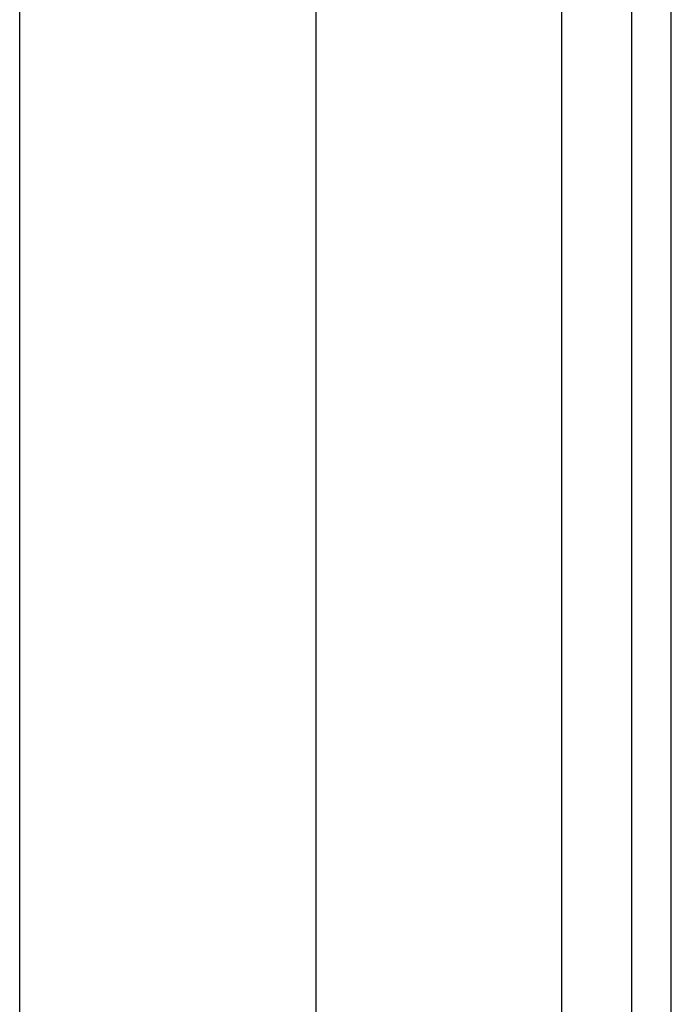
# Model space of a CAD drawing. Header units: inches. Extents: x 3.4 to 95.3, y 5.8 to 50.1.
# Tile 59 of 83: x 22.4 to 23.3, y 34.5 to 35.8. Entities that reach past the tile are written whole.
import ezdxf

# ---------------------------------------------------------------- set-up
doc = ezdxf.new("R2010")
doc.units = ezdxf.units.IN
doc.header["$MEASUREMENT"] = 0
doc.layers.add('Visible Edges(ANSI)', color=7, linetype='Continuous', lineweight=25)
doc.layers.add('Visible Tangent Edges(ANSI)', color=7, linetype='Continuous', lineweight=25)

msp = doc.modelspace()

# ---------------------------------------------------------------- linework, layer by layer
at = {"layer": 'Visible Edges(ANSI)'}
for p, q in [((23.2303, 38.0257), (23.2303, 18.5147)), ((23.2833, 18.5147), (23.2833, 38.0257)), ((22.4172, 34.3055), (22.4172, 37.3533)), ((22.8109, 37.3533), (22.8109, 34.3055))]:
    msp.add_line(p, q, dxfattribs=at)
at = {"layer": 'Visible Tangent Edges(ANSI)'}
msp.add_line((23.1373, 38.0257), (23.1373, 18.5147), dxfattribs=at)

doc.saveas('drawing.dxf')
